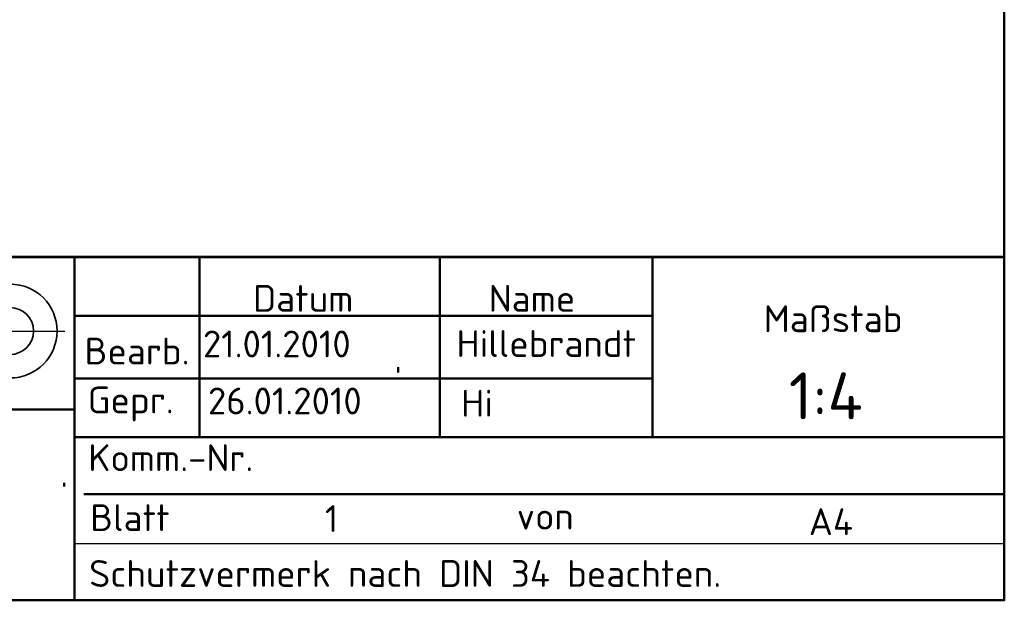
# Model space of a CAD drawing. Header units: millimetres. Extents: x 0 to 840, y 0 to 1188.
# Tile 2 of 25: x 506 to 800, y 40 to 213. Entities that reach past the tile are written whole.
import ezdxf
from ezdxf.enums import TextEntityAlignment as Align

# ---------------------------------------------------------------- set-up
doc = ezdxf.new("R2010")
doc.units = ezdxf.units.MM
doc.header["$LTSCALE"] = 4
doc.linetypes.add('LONG_DASH_DOTTED', pattern=[0.3001, 0.2362, -0.0295, 0.0049, -0.0295])
for name, color, linetype, lineweight in [('Rahmen_0', 179, 'Continuous', 50), ('Skizziergeometrie(DIN)', 179, 'Continuous', 50), ('Skizzierlinie(DIN)', 179, 'Continuous', 25), ('Symbole(DIN)', 179, 'Continuous', 25)]:
    doc.layers.add(name, color=color, linetype=linetype, lineweight=lineweight)
doc.styles.add('Aktuell-DIN', font='isocpeur.ttf')

# ---------------------------------------------------------------- blocks, each defined once
blk = doc.blocks.new('Ränder Default Border')
at = {"layer": 'Rahmen_0', "flags": 128}
blk.add_lwpolyline([(10, 10), (10, 287), (200, 287), (200, 10), (10, 10)], dxfattribs=at)
blk = doc.blocks.new('Schriftfelder DIN-UNI-Doku')
at = {"layer": 'Skizziergeometrie(DIN)'}
for p, q in [((290.023, 125.633), (100.023, 125.633)), ((229.977, 125.633), (229.977, 112.176)), ((100.023, 125.591), (290, 125.591)), ((220.649, 100), (220.649, 125.591)), ((247.908, 125.591), (247.908, 112.176)), ((263.777, 112.176), (263.777, 125.591)), ((290, 100), (290, 125.591)), ((220.649, 121.233), (263.777, 121.233)), ((244.807, 117), (244.807, 117.4)), ((220.649, 116.547), (263.777, 116.547)), ((146.8, 114.223), (220.649, 114.223)), ((220.649, 112.176), (290, 112.176)), ((219.878, 108.5), (219.878, 108.751)), ((221.358, 107.906), (290, 107.906)), ((100.023, 100), (290, 100))]:
    blk.add_line(p, q, dxfattribs=at)
at = {"layer": 'Skizziergeometrie(DIN)', "linetype": 'LONG_DASH_DOTTED', "lineweight": 25, "ltscale": 10.447887}
blk.add_line((211.985, 120.087), (219.949, 120.087), dxfattribs=at)
at = {"layer": 'Skizziergeometrie(DIN)', "lineweight": 35}
for radius in [3.5, 1.75]:
    blk.add_circle((215.862, 120.087), radius, dxfattribs=at)
at = {"layer": 'Skizzierlinie(DIN)', "linetype": 'Continuous'}
for p, q in [((229.977, 112.176), (229.977, 125.633)), ((220.649, 104.25), (263.007, 104.25)), ((263.007, 104.25), (290, 104.25))]:
    blk.add_line(p, q, dxfattribs=at)
at = {"layer": 'Symbole(DIN)', "color": 7, "char_height": 2, "style": 'Aktuell-DIN'}
for s, insert, width, attachment_point in [('\\fISOCPEUR|b0|i0;\\H2.0000;Datum', (237.722, 121.522), 14.80115, 8), ('\\fISOCPEUR|b0|i0;\\H2.0000;Name', (254.788, 121.521), 17.20115, 8), ('\\fISOCPEUR|b0|i0;\\H2.0000;Maßstab', (272.072, 122.002), 10.75566, 1), ('\\fISOCPEUR|b0|i0;\\H2.0000;Bearb.', (221.415, 117.591), 8.5626, 7), ('\\fISOCPEUR|b0|i0;\\H2.0000;Gepr.', (221.644, 113.341), 8.33344, 7), ('\\fISOCPEUR|b0|i0;\\H2.0000;Schutzvermerk nach DIN 34 beachten.', (221.751, 103), 59.33728, 1)]:
    blk.add_mtext(s, dxfattribs=dict(at, insert=insert, width=width, attachment_point=attachment_point))
at = {"layer": 'Symbole(DIN)', "color": 7, "char_height": 2, "attachment_point": 7, "style": 'Aktuell-DIN'}
for s, insert in [('\\fISOCPEUR|b0|i0;\\H2.0000;Komm.-Nr.', (221.688, 109.637)), ('\\fISOCPEUR|b0|i0;\\H2.0000;Blatt', (221.832, 105.166)), ('\\fISOCPEUR|b0|i0;\\H2.0000;von', (253.649, 105.272))]:
    blk.add_mtext(s, dxfattribs=dict(at, insert=insert))
at = {"layer": 'Symbole(DIN)', "color": 7, "style": 'Aktuell-DIN'}
for tag, p in [('BAUTEILNUMMER', (148.556, 118.225)), ('TITEL', (149.129, 107.392))]:
    blk.add_attdef(tag, text='', height=3.5, dxfattribs=at).set_placement(p, align=Align.MIDDLE_LEFT)
for tag, p in [('ERSTELLUNGSDATUM', (230.24, 117.522)), ('AUTOR', (249.155, 117.554)), ('KONTROLLDATUM', (230.614, 113.27)), ('KONTROLLIERT_VON', (249.503, 113.104))]:
    blk.add_attdef(tag, text='', height=2, dxfattribs=at).set_placement(p, align=Align.BOTTOM_LEFT)
blk.add_attdef('FirstViewScale', text='', height=3.5, dxfattribs=at).set_placement((276.708, 117.001), align=Align.TOP_CENTER)
for tag, p in [('Blattnummer', (240.476, 106.095)), ('Blattgröße', (277.087, 105.866))]:
    blk.add_attdef(tag, text='', height=2, dxfattribs=at).set_placement(p, align=Align.MIDDLE_CENTER)
blk.add_attdef('BTL_BE2', text='', height=2.5, dxfattribs=at).set_placement((148.765, 104.448), align=Align.TOP_LEFT)

msp = doc.modelspace()

# ---------------------------------------------------------------- block references
at = {"xscale": 4, "yscale": 4, "zscale": 4}
msp.add_blockref('Ränder Default Border', (0, 0), dxfattribs=at)
ref = msp.add_blockref('Schriftfelder DIN-UNI-Doku', (-360.091, -360), dxfattribs=dict(xscale=4, yscale=4, zscale=4))
ref.add_attrib('ERSTELLUNGSDATUM', '21.01.2010', dxfattribs={"layer": 'Symbole(DIN)', "color": 7, "height": 8, "style": 'Aktuell-DIN'}).set_placement((560.867, 110.088), align=Align.BOTTOM_LEFT)
ref.add_attrib('AUTOR', 'Hillebrandt', dxfattribs={"layer": 'Symbole(DIN)', "color": 7, "height": 8, "style": 'Aktuell-DIN'}).set_placement((636.529, 110.216), align=Align.BOTTOM_LEFT)
ref.add_attrib('KONTROLLIERT_VON', 'Hi', dxfattribs={"layer": 'Symbole(DIN)', "color": 7, "height": 8, "style": 'Aktuell-DIN'}).set_placement((637.919, 92.416), align=Align.BOTTOM_LEFT)
ref.add_attrib('KONTROLLDATUM', '26.01.2010', dxfattribs={"layer": 'Symbole(DIN)', "color": 7, "height": 8, "style": 'Aktuell-DIN'}).set_placement((562.366, 93.081), align=Align.BOTTOM_LEFT)
ref.add_attrib('Blattnummer', '1 ', dxfattribs={"layer": 'Symbole(DIN)', "color": 7, "height": 8, "style": 'Aktuell-DIN'}).set_placement((601.813, 64.379), align=Align.MIDDLE_CENTER)
ref.add_attrib('Blattgröße', 'A4', dxfattribs={"layer": 'Symbole(DIN)', "color": 7, "height": 8, "style": 'Aktuell-DIN'}).set_placement((748.258, 63.462), align=Align.MIDDLE_CENTER)
ref.add_attrib('FirstViewScale', '1:4', dxfattribs={"layer": 'Symbole(DIN)', "color": 7, "height": 14, "style": 'Aktuell-DIN'}).set_placement((746.74, 108.005), align=Align.TOP_CENTER)

doc.saveas('drawing.dxf')
